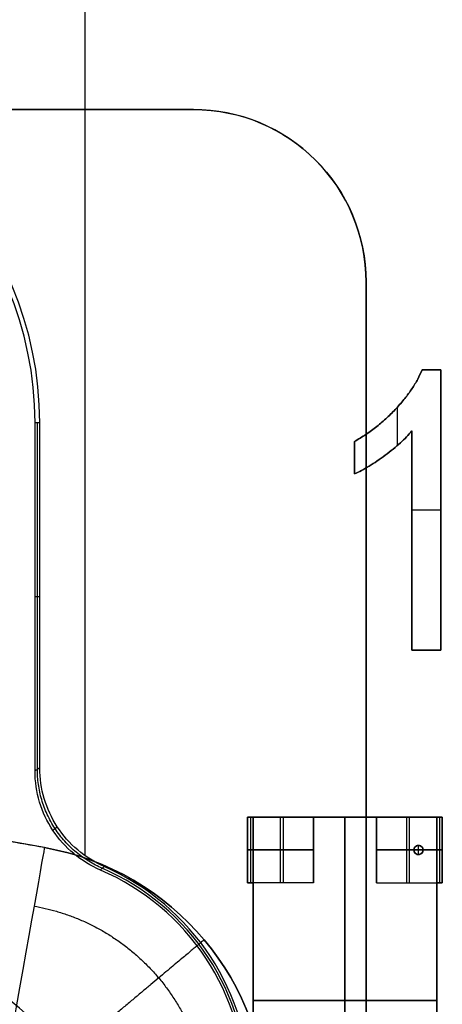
# Model space of a CAD drawing. Header units: millimetres. Extents: x -68 to 68, y -70 to 54.
# Tile 80 of 83: x 31.72 to 35.63, y -22.81 to -13.67. Entities that reach past the tile are written whole.
import ezdxf

# ---------------------------------------------------------------- set-up
doc = ezdxf.new("R2010")
doc.units = ezdxf.units.MM
doc.layers.add('Layer 01', color=7, linetype='Continuous', true_color=0x000000)

# ---------------------------------------------------------------- blocks, each defined once
blk = doc.blocks.new('c-3-1634222-2-h-3d.step')
at = {"layer": 'Layer 01', "color": 9, "true_color": 0xc0c0c0}
for p, q in [((15.4, -4.675, -6.1), (15.4, 4.675, -6.1)), ((8.5534, -3.2941, -7.635), (9.562, 2.4259, -7.635)), ((-13.8, -6.275, -6.1), (13.8, -6.275, -6.1))]:
    blk.add_line(p, q, dxfattribs=at)
for centre, radius, end in [((5.1537, -1.45), 2.1, 350), ((5.1537, -1.45, -0.9252), 2.5, 350), ((5.1537, -1.45, -5.7), 2.5, 350), ((5.1537, -1.45, -3.3126), 2.5, 350), ((6.0914, -2.86, -8.77), 2.5, 350), ((6.0914, -2.86, -6.5), 2.5, 350), ((13.8, -4.675, -6.5), 1.6, 0)]:
    blk.add_arc(centre, radius, 270, end, dxfattribs=at)
at = {"layer": 'Layer 01', "color": 9, "true_color": 0xc0c0c0, "extrusion": (0.173648, 0.984808, -3.99842e-11)}
blk.add_arc((-7.1155, -8.77, -1.7588), 1.88, 180, 270, dxfattribs=at)
at = {"layer": 'Layer 01', "color": 9, "true_color": 0xc0c0c0, "extrusion": (0, 0, -1)}
for centre, radius, start in [((-6.0914, -2.86, 7.635), 2.5, 190), ((-13.8, -4.675, 5.7), 1.6, 180), ((-13.8, -4.675, 6.1), 1.6, 180)]:
    blk.add_arc(centre, radius, start, 270, dxfattribs=at)
at = {"layer": 'Layer 01', "color": 9, "true_color": 0xc0c0c0}
for points in [[(15.4, 4.675, -5.7), (15.4, 0, -5.7), (15.4, -4.675, -5.7)], [(15.4, -4.675, -6.5), (15.4, 0, -6.5), (15.4, 4.675, -6.5)], [(8.5534, -3.2941, -6.5), (9.0577, -0.4341, -6.5), (9.562, 2.4259, -6.5)], [(8.5534, -3.2941, -8.77), (9.0577, -0.4341, -8.77), (9.562, 2.4259, -8.77)], [(8.5534, -3.2941, -8.77), (8.5534, -3.2941, -7.635), (8.5534, -3.2941, -6.5)], [(15.4, -4.675, -6.5), (15.4, -4.675, -6.1), (15.4, -4.675, -5.7)], [(13.8, -6.275, -5.7), (0, -6.275, -5.7), (-13.8, -6.275, -5.7)], [(-13.8, -6.275, -6.5), (0, -6.275, -6.5), (13.8, -6.275, -6.5)], [(13.8, -6.275, -6.5), (13.8, -6.275, -6.1), (13.8, -6.275, -5.7)]]:
    blk.add_open_spline(points, degree=2, dxfattribs=at)
for points, weights in [([(5.1537, -3.8457, -0.4212), (6.37, -3.8457, -0.4212), (7.3018, -3.0639, -0.4212), (7.513, -1.866, -0.4212)], [1.13247433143, 0.955841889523, 0.955841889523, 1.13247433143]), ([(8.0112, -3.1985, -10.0994), (7.8393, -4.1732, -10.0994), (7.0811, -4.8094, -10.0994), (6.0914, -4.8094, -10.0994)], [1.13247433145, 0.955841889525, 0.955841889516, 1.13247433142]), ([(7.6984, -4.7751, -8.77), (7.6984, -4.7751, -9.8713), (7.1978, -4.1786, -10.65), (6.4899, -3.3349, -10.65)], [1.171572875, 0.942809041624, 0.942809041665, 1.17157287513])]:
    blk.add_rational_spline(points, weights, degree=3, dxfattribs=at)
blk = doc.blocks.new('X9.step')
at = {"layer": 'Layer 01', "rotation": 90.00000250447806}
blk.add_blockref('c-3-1634222-2-h-3d.step', (88.6501, -49.905, 12.5127), dxfattribs=at)
blk = doc.blocks.new('IND_BOURNS_SRF3216.step')
at = {"layer": 'Layer 01', "color": 252, "true_color": 0x959595}
for p, q in [((-0.902, 1.092, 0.5525), (-0.902, 1.702, 0.5525)), ((-0.902, 1.702, 0.5525), (-0.851, 1.702, 0.5525)), ((-0.8765, 1.702, 1.105), (-0.8765, 1.092, 1.105)), ((-0.851, 1.702, 1.1305), (0.851, 1.702, 1.1305)), ((-0.851, -1.702, 1.1305), (-0.851, 1.702, 1.1305)), ((-0.851, 1.092, 0.578), (-0.851, 1.702, 0.578)), ((-0.597, 1.092), (-0.597, 1.702)), ((-0.597, 1.702, 0.051), (-0.597, 1.702)), ((-0.5715, 1.702, 0.051), (-0.5715, 1.092, 0.051)), ((-0.292, 1.092, 0.0255), (-0.292, 1.702, 0.0255)), ((0, -1.702, 0.051), (0, 1.702, 0.051)), ((0, 1.702, 2.21), (0, 1.702, 0.051)), ((0, 1.702, 2.21), (0, -1.702, 2.21)), ((0.292, 1.092, 0.0255), (0.292, 1.702, 0.0255)), ((0.5715, 1.702, 0.051), (0.5715, 1.092, 0.051)), ((0.597, 1.092), (0.597, 1.702)), ((0.597, 1.702, 0.051), (0.597, 1.702)), ((0.851, 1.702, 0.5525), (0.902, 1.702, 0.5525)), ((0.851, 1.092, 0.578), (0.851, 1.702, 0.578)), ((0.851, -1.702, 1.1305), (0.851, 1.702, 1.1305)), ((0.8765, 1.702, 1.105), (0.8765, 1.092, 1.105)), ((0.902, 1.092, 0.5525), (0.902, 1.702, 0.5525)), ((-0.902, 1.397), (-0.292, 1.397)), ((-0.851, 1.397, 1.105), (-0.902, 1.397, 1.105)), ((-0.902, 1.397), (-0.902, 1.397, 1.105)), ((-0.292, 1.397, 0.051), (-0.851, 1.397, 0.051)), ((-0.851, 1.397, 0.051), (-0.851, 1.397, 1.105)), ((-0.7235, 1.397, 2.21), (-0.6385, 1.397, 2.21)), ((-0.7235, 1.397, 2.212), (-0.6385, 1.397, 2.212)), ((-0.681, 1.4395, 2.21), (-0.681, 1.4395, 2.212)), ((-0.681, 1.3545, 2.21), (-0.681, 1.4395, 2.21)), ((-0.681, 1.3545, 2.212), (-0.681, 1.4395, 2.212)), ((-0.292, 1.397), (-0.292, 1.397, 0.051)), ((0.292, 1.397), (0.902, 1.397)), ((0.292, 1.397), (0.292, 1.397, 0.051)), ((0.851, 1.397, 0.051), (0.292, 1.397, 0.051)), ((0.902, 1.397, 1.105), (0.851, 1.397, 1.105)), ((0.851, 1.397, 0.051), (0.851, 1.397, 1.105)), ((0.902, 1.397), (0.902, 1.397, 1.105)), ((-0.681, 1.3545, 2.21), (-0.681, 1.3545, 2.212)), ((-0.902, 1.092, 0.5525), (-0.851, 1.092, 0.5525)), ((-0.597, 1.092, 0.051), (-0.597, 1.092)), ((0.597, 1.092, 0.051), (0.597, 1.092)), ((0.851, 1.092, 0.5525), (0.902, 1.092, 0.5525)), ((-0.851, 0, 0.051), (0.851, 0, 0.051)), ((0.851, 0, 2.21), (-0.851, 0, 2.21)), ((-0.851, 0, 0.051), (-0.851, 0, 2.21)), ((0.851, 0, 0.051), (0.851, 0, 2.21)), ((-0.902, -1.092, 0.5525), (-0.851, -1.092, 0.5525)), ((-0.902, -1.702, 0.5525), (-0.902, -1.092, 0.5525)), ((-0.8765, -1.092, 1.105), (-0.8765, -1.702, 1.105)), ((-0.851, -1.702, 0.578), (-0.851, -1.092, 0.578)), ((-0.597, -1.092, 0.051), (-0.597, -1.092)), ((-0.597, -1.702), (-0.597, -1.092)), ((-0.5715, -1.092, 0.051), (-0.5715, -1.702, 0.051)), ((-0.292, -1.702, 0.0255), (-0.292, -1.092, 0.0255)), ((0.292, -1.702, 0.0255), (0.292, -1.092, 0.0255)), ((0.5715, -1.092, 0.051), (0.5715, -1.702, 0.051)), ((0.597, -1.092, 0.051), (0.597, -1.092)), ((0.597, -1.702), (0.597, -1.092)), ((0.851, -1.092, 0.5525), (0.902, -1.092, 0.5525)), ((0.851, -1.702, 0.578), (0.851, -1.092, 0.578)), ((0.8765, -1.092, 1.105), (0.8765, -1.702, 1.105)), ((0.902, -1.702, 0.5525), (0.902, -1.092, 0.5525)), ((-0.851, -1.397, 1.105), (-0.902, -1.397, 1.105)), ((-0.902, -1.397), (-0.902, -1.397, 1.105)), ((-0.902, -1.397), (-0.292, -1.397)), ((-0.851, -1.397, 0.051), (-0.851, -1.397, 1.105)), ((-0.292, -1.397, 0.051), (-0.851, -1.397, 0.051)), ((-0.292, -1.397), (-0.292, -1.397, 0.051)), ((0.292, -1.397), (0.902, -1.397)), ((0.292, -1.397), (0.292, -1.397, 0.051)), ((0.851, -1.397, 0.051), (0.292, -1.397, 0.051)), ((0.851, -1.397, 0.051), (0.851, -1.397, 1.105)), ((0.902, -1.397, 1.105), (0.851, -1.397, 1.105)), ((0.902, -1.397), (0.902, -1.397, 1.105)), ((-0.902, -1.702, 0.5525), (-0.851, -1.702, 0.5525)), ((-0.851, -1.702, 1.1305), (0.851, -1.702, 1.1305)), ((-0.597, -1.702, 0.051), (-0.597, -1.702)), ((0, -1.702, 2.21), (0, -1.702, 0.051)), ((0.597, -1.702, 0.051), (0.597, -1.702)), ((0.851, -1.702, 0.5525), (0.902, -1.702, 0.5525))]:
    blk.add_line(p, q, dxfattribs=at)
at = {"layer": 'Layer 01', "color": 252, "true_color": 0x959595, "extrusion": (0, 0, -1)}
for start, end in [(360, 180), (180, 0)]:
    blk.add_arc((0.681, 1.397, -2.212), 0.0425, start, end, dxfattribs=at)
at = {"layer": 'Layer 01', "color": 252, "true_color": 0x959595}
for centre, start, end in [((-0.681, 1.397, 2.21), 360, 180), ((-0.681, 1.397, 2.211), 0, 180), ((-0.681, 1.397, 2.21), 180, 0), ((-0.681, 1.397, 2.211), 180, 0)]:
    blk.add_arc(centre, 0.0425, start, end, dxfattribs=at)
for points, degree in [([(-0.902, 1.702), (-0.902, 1.4987), (-0.902, 1.2953), (-0.902, 1.092)], 3), ([(-0.292, 1.702), (-0.4953, 1.702), (-0.6987, 1.702), (-0.902, 1.702)], 3), ([(-0.902, 1.702, 1.105), (-0.885, 1.702, 1.105), (-0.868, 1.702, 1.105), (-0.851, 1.702, 1.105)], 3), ([(-0.902, 1.092, 1.105), (-0.902, 1.2953, 1.105), (-0.902, 1.4987, 1.105), (-0.902, 1.702, 1.105)], 3), ([(-0.902, 1.702), (-0.902, 1.702, 0.3683), (-0.902, 1.702, 0.7367), (-0.902, 1.702, 1.105)], 3), ([(-0.851, 1.702, 0.051), (-0.851, 1.4987, 0.051), (-0.851, 1.2953, 0.051), (-0.851, 1.092, 0.051)], 3), ([(-0.292, 1.702, 0.051), (-0.4783, 1.702, 0.051), (-0.6647, 1.702, 0.051), (-0.851, 1.702, 0.051)], 3), ([(-0.851, 1.702, 2.21), (-0.851, 1.702, 1.8417), (-0.851, 1.702, 1.4733), (-0.851, 1.702, 1.105)], 3), ([(0.851, 1.702, 2.21), (0.2837, 1.702, 2.21), (-0.2837, 1.702, 2.21), (-0.851, 1.702, 2.21)], 3), ([(-0.851, 1.702, 1.105), (-0.851, 1.702, 0.7537), (-0.851, 1.702, 0.4023), (-0.851, 1.702, 0.051)], 3), ([(-0.851, -1.702, 2.21), (-0.851, -0.5673, 2.21), (-0.851, 0.5673, 2.21), (-0.851, 1.702, 2.21)], 3), ([(-0.851, 1.702, 0.051), (-0.6647, 1.702, 0.051), (-0.4783, 1.702, 0.051), (-0.292, 1.702, 0.051)], 3), ([(-0.851, 1.092, 0.051), (-0.851, 1.2953, 0.051), (-0.851, 1.4987, 0.051), (-0.851, 1.702, 0.051)], 3), ([(-0.851, 1.702, 1.105), (-0.851, 1.702, 0.7537), (-0.851, 1.702, 0.4023), (-0.851, 1.702, 0.051)], 3), ([(-0.851, 1.092, 1.105), (-0.851, 1.2953, 1.105), (-0.851, 1.4987, 1.105), (-0.851, 1.702, 1.105)], 3), ([(0.292, 1.702, 0.051), (0.0973, 1.702, 0.051), (-0.0973, 1.702, 0.051), (-0.292, 1.702, 0.051)], 3), ([(-0.292, 1.702, 0.051), (-0.292, 1.4987, 0.051), (-0.292, 1.2953, 0.051), (-0.292, 1.092, 0.051)], 3), ([(-0.292, 1.702, 0.051), (-0.292, 1.702, 0.034), (-0.292, 1.702, 0.017), (-0.292, 1.702)], 3), ([(-0.292, 1.702), (-0.292, 1.4987), (-0.292, 1.2953), (-0.292, 1.092)], 3), ([(0.292, 1.702), (0.292, 1.4987), (0.292, 1.2953), (0.292, 1.092)], 3), ([(0.902, 1.702), (0.6987, 1.702), (0.4953, 1.702), (0.292, 1.702)], 3), ([(0.292, 1.702, 0.051), (0.292, 1.702, 0.034), (0.292, 1.702, 0.017), (0.292, 1.702)], 3), ([(0.851, 1.702, 0.051), (0.6647, 1.702, 0.051), (0.4783, 1.702, 0.051), (0.292, 1.702, 0.051)], 3), ([(0.292, 1.702, 0.051), (0.292, 1.4987, 0.051), (0.292, 1.2953, 0.051), (0.292, 1.092, 0.051)], 3), ([(0.851, 1.702, 0.051), (0.6647, 1.702, 0.051), (0.4783, 1.702, 0.051), (0.292, 1.702, 0.051)], 3), ([(0.851, 1.702, 1.105), (0.851, 1.702, 0.7537), (0.851, 1.702, 0.4023), (0.851, 1.702, 0.051)], 3), ([(0.902, 1.702, 1.105), (0.885, 1.702, 1.105), (0.868, 1.702, 1.105), (0.851, 1.702, 1.105)], 3), ([(0.851, 1.092, 1.105), (0.851, 1.2953, 1.105), (0.851, 1.4987, 1.105), (0.851, 1.702, 1.105)], 3), ([(0.851, 1.092, 0.051), (0.851, 1.2953, 0.051), (0.851, 1.4987, 0.051), (0.851, 1.702, 0.051)], 3), ([(0.851, 1.702, 2.21), (0.851, 1.702, 1.8417), (0.851, 1.702, 1.4733), (0.851, 1.702, 1.105)], 3), ([(0.851, -1.702, 2.21), (0.851, -0.5673, 2.21), (0.851, 0.5673, 2.21), (0.851, 1.702, 2.21)], 3), ([(0.851, 1.702, 0.051), (0.851, 1.4987, 0.051), (0.851, 1.2953, 0.051), (0.851, 1.092, 0.051)], 3), ([(0.851, 1.702, 1.105), (0.851, 1.702, 0.7537), (0.851, 1.702, 0.4023), (0.851, 1.702, 0.051)], 3), ([(0.902, 1.702, 1.105), (0.902, 1.702, 0.7367), (0.902, 1.702, 0.3683), (0.902, 1.702)], 3), ([(0.902, 1.092, 1.105), (0.902, 1.2953, 1.105), (0.902, 1.4987, 1.105), (0.902, 1.702, 1.105)], 3), ([(0.902, 1.702), (0.902, 1.4987), (0.902, 1.2953), (0.902, 1.092)], 3), ([(-0.7235, 1.397, 2.21), (-0.7235, 1.397, 2.211), (-0.7235, 1.397, 2.212)], 2), ([(-0.6385, 1.397, 2.212), (-0.6385, 1.397, 2.211), (-0.6385, 1.397, 2.21)], 2), ([(-0.902, 1.092, 1.105), (-0.885, 1.092, 1.105), (-0.868, 1.092, 1.105), (-0.851, 1.092, 1.105)], 3), ([(-0.902, 1.092), (-0.902, 1.092, 0.3683), (-0.902, 1.092, 0.7367), (-0.902, 1.092, 1.105)], 3), ([(-0.292, 1.092), (-0.4953, 1.092), (-0.6987, 1.092), (-0.902, 1.092)], 3), ([(-0.851, 1.092, 0.051), (-0.851, 0.364, 0.051), (-0.851, -0.364, 0.051), (-0.851, -1.092, 0.051)], 3), ([(-0.292, 1.092, 0.051), (-0.4783, 1.092, 0.051), (-0.6647, 1.092, 0.051), (-0.851, 1.092, 0.051)], 3), ([(-0.851, 1.092, 1.105), (-0.851, 1.092, 0.7537), (-0.851, 1.092, 0.4023), (-0.851, 1.092, 0.051)], 3), ([(-0.292, 1.092, 0.051), (-0.292, 1.092, 0.034), (-0.292, 1.092, 0.017), (-0.292, 1.092)], 3), ([(0.292, 1.092), (0.4953, 1.092), (0.6987, 1.092), (0.902, 1.092)], 3), ([(0.292, 1.092, 0.051), (0.4783, 1.092, 0.051), (0.6647, 1.092, 0.051), (0.851, 1.092, 0.051)], 3), ([(0.292, 1.092), (0.292, 1.092, 0.017), (0.292, 1.092, 0.034), (0.292, 1.092, 0.051)], 3), ([(0.902, 1.092, 1.105), (0.885, 1.092, 1.105), (0.868, 1.092, 1.105), (0.851, 1.092, 1.105)], 3), ([(0.851, 1.092, 0.051), (0.851, 1.092, 0.4023), (0.851, 1.092, 0.7537), (0.851, 1.092, 1.105)], 3), ([(0.851, 1.092, 0.051), (0.851, 0.364, 0.051), (0.851, -0.364, 0.051), (0.851, -1.092, 0.051)], 3), ([(0.902, 1.092), (0.902, 1.092, 0.3683), (0.902, 1.092, 0.7367), (0.902, 1.092, 1.105)], 3), ([(-0.902, -1.092, 1.105), (-0.885, -1.092, 1.105), (-0.868, -1.092, 1.105), (-0.851, -1.092, 1.105)], 3), ([(-0.902, -1.702, 1.105), (-0.902, -1.4987, 1.105), (-0.902, -1.2953, 1.105), (-0.902, -1.092, 1.105)], 3), ([(-0.902, -1.092, 1.105), (-0.902, -1.092, 0.7367), (-0.902, -1.092, 0.3683), (-0.902, -1.092)], 3), ([(-0.902, -1.092), (-0.6987, -1.092), (-0.4953, -1.092), (-0.292, -1.092)], 3), ([(-0.902, -1.702), (-0.902, -1.4987), (-0.902, -1.2953), (-0.902, -1.092)], 3), ([(-0.851, -1.092, 1.105), (-0.851, -1.2953, 1.105), (-0.851, -1.4987, 1.105), (-0.851, -1.702, 1.105)], 3), ([(-0.851, -1.092, 1.105), (-0.851, -1.092, 0.7537), (-0.851, -1.092, 0.4023), (-0.851, -1.092, 0.051)], 3), ([(-0.851, -1.092, 0.051), (-0.851, -1.2953, 0.051), (-0.851, -1.4987, 0.051), (-0.851, -1.702, 0.051)], 3), ([(-0.292, -1.092, 0.051), (-0.4783, -1.092, 0.051), (-0.6647, -1.092, 0.051), (-0.851, -1.092, 0.051)], 3), ([(-0.851, -1.092, 0.051), (-0.851, -1.2953, 0.051), (-0.851, -1.4987, 0.051), (-0.851, -1.702, 0.051)], 3), ([(-0.292, -1.092), (-0.292, -1.092, 0.017), (-0.292, -1.092, 0.034), (-0.292, -1.092, 0.051)], 3), ([(-0.292, -1.702), (-0.292, -1.4987), (-0.292, -1.2953), (-0.292, -1.092)], 3), ([(-0.292, -1.702, 0.051), (-0.292, -1.4987, 0.051), (-0.292, -1.2953, 0.051), (-0.292, -1.092, 0.051)], 3), ([(0.292, -1.092, 0.051), (0.292, -1.092, 0.034), (0.292, -1.092, 0.017), (0.292, -1.092)], 3), ([(0.851, -1.092, 0.051), (0.6647, -1.092, 0.051), (0.4783, -1.092, 0.051), (0.292, -1.092, 0.051)], 3), ([(0.292, -1.092), (0.4953, -1.092), (0.6987, -1.092), (0.902, -1.092)], 3), ([(0.292, -1.092), (0.292, -1.2953), (0.292, -1.4987), (0.292, -1.702)], 3), ([(0.292, -1.092, 0.051), (0.292, -1.2953, 0.051), (0.292, -1.4987, 0.051), (0.292, -1.702, 0.051)], 3), ([(0.851, -1.092, 0.051), (0.851, -1.2953, 0.051), (0.851, -1.4987, 0.051), (0.851, -1.702, 0.051)], 3), ([(0.851, -1.092, 1.105), (0.851, -1.092, 0.7537), (0.851, -1.092, 0.4023), (0.851, -1.092, 0.051)], 3), ([(0.902, -1.092, 1.105), (0.885, -1.092, 1.105), (0.868, -1.092, 1.105), (0.851, -1.092, 1.105)], 3), ([(0.851, -1.092, 0.051), (0.851, -1.2953, 0.051), (0.851, -1.4987, 0.051), (0.851, -1.702, 0.051)], 3), ([(0.851, -1.092, 1.105), (0.851, -1.2953, 1.105), (0.851, -1.4987, 1.105), (0.851, -1.702, 1.105)], 3), ([(0.902, -1.092), (0.902, -1.092, 0.3683), (0.902, -1.092, 0.7367), (0.902, -1.092, 1.105)], 3), ([(0.902, -1.702), (0.902, -1.4987), (0.902, -1.2953), (0.902, -1.092)], 3), ([(0.902, -1.092, 1.105), (0.902, -1.2953, 1.105), (0.902, -1.4987, 1.105), (0.902, -1.702, 1.105)], 3), ([(-0.851, -1.702, 1.105), (-0.868, -1.702, 1.105), (-0.885, -1.702, 1.105), (-0.902, -1.702, 1.105)], 3), ([(-0.902, -1.702), (-0.902, -1.702, 0.3683), (-0.902, -1.702, 0.7367), (-0.902, -1.702, 1.105)], 3), ([(-0.292, -1.702), (-0.4953, -1.702), (-0.6987, -1.702), (-0.902, -1.702)], 3), ([(-0.851, -1.702, 0.051), (-0.6647, -1.702, 0.051), (-0.4783, -1.702, 0.051), (-0.292, -1.702, 0.051)], 3), ([(-0.851, -1.702, 1.105), (-0.851, -1.702, 0.7537), (-0.851, -1.702, 0.4023), (-0.851, -1.702, 0.051)], 3), ([(-0.851, -1.702, 0.051), (-0.6647, -1.702, 0.051), (-0.4783, -1.702, 0.051), (-0.292, -1.702, 0.051)], 3), ([(0.851, -1.702, 2.21), (0.2837, -1.702, 2.21), (-0.2837, -1.702, 2.21), (-0.851, -1.702, 2.21)], 3), ([(-0.851, -1.702, 1.105), (-0.851, -1.702, 1.4733), (-0.851, -1.702, 1.8417), (-0.851, -1.702, 2.21)], 3), ([(-0.851, -1.702, 0.051), (-0.851, -1.702, 0.4023), (-0.851, -1.702, 0.7537), (-0.851, -1.702, 1.105)], 3), ([(-0.292, -1.702, 0.051), (-0.292, -1.702, 0.034), (-0.292, -1.702, 0.017), (-0.292, -1.702)], 3), ([(-0.292, -1.702, 0.051), (-0.0973, -1.702, 0.051), (0.0973, -1.702, 0.051), (0.292, -1.702, 0.051)], 3), ([(0.292, -1.702, 0.051), (0.4783, -1.702, 0.051), (0.6647, -1.702, 0.051), (0.851, -1.702, 0.051)], 3), ([(0.292, -1.702), (0.4953, -1.702), (0.6987, -1.702), (0.902, -1.702)], 3), ([(0.292, -1.702, 0.051), (0.292, -1.702, 0.034), (0.292, -1.702, 0.017), (0.292, -1.702)], 3), ([(0.851, -1.702, 0.051), (0.6647, -1.702, 0.051), (0.4783, -1.702, 0.051), (0.292, -1.702, 0.051)], 3), ([(0.851, -1.702, 1.105), (0.851, -1.702, 1.4733), (0.851, -1.702, 1.8417), (0.851, -1.702, 2.21)], 3), ([(0.851, -1.702, 0.051), (0.851, -1.702, 0.4023), (0.851, -1.702, 0.7537), (0.851, -1.702, 1.105)], 3), ([(0.851, -1.702, 1.105), (0.851, -1.702, 0.7537), (0.851, -1.702, 0.4023), (0.851, -1.702, 0.051)], 3), ([(0.902, -1.702, 1.105), (0.885, -1.702, 1.105), (0.868, -1.702, 1.105), (0.851, -1.702, 1.105)], 3), ([(0.902, -1.702), (0.902, -1.702, 0.3683), (0.902, -1.702, 0.7367), (0.902, -1.702, 1.105)], 3)]:
    blk.add_open_spline(points, degree=degree, dxfattribs=at)
blk = doc.blocks.new('M37.step')
at = {"layer": 'Layer 01', "extrusion": (-3.57262e-16, 8.74227e-08, -1), "rotation": 5.00895615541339e-06}
blk.add_blockref('IND_BOURNS_SRF3216.step', (-94.73, -42.7701, 1.6014), dxfattribs=at)
blk = doc.blocks.new('MC403-X_A_090322_MultipleBody.step')
at = {"layer": 'Layer 01'}
for name in ['X9.step', 'M37.step']:
    blk.add_blockref(name, (0, 0), dxfattribs=at)
blk = doc.blocks.new('MC403-X_A_090322_MultipleBody 090322')
at = {"layer": 'Layer 01'}
blk.add_blockref('MC403-X_A_090322_MultipleBody.step', (0, 0), dxfattribs=at)
blk = doc.blocks.new('TRO-13-003 MC403 FRONT CASING270122')
at = {"layer": 'Layer 01', "color": 254, "true_color": 0xcad1ee}
for p, q in [((32.323, -21.4277, 10.9), (32.323, -7.4425, 10.9)), ((35.4448, -16.9182, 10.75), (35.6178, -16.9182, 10.75)), ((35.5313, -16.9182, 10.9), (35.5313, -16.9182, 10.6)), ((35.6178, -19.5199, 10.75), (35.6178, -16.9182, 10.75)), ((35.2176, -17.6196, 10.6), (35.2176, -17.2637, 10.6)), ((31.8791, -20.626, 9.655), (31.8791, -17.41, 9.655)), ((35.351, -19.5199, 10.75), (35.351, -17.4852, 10.75)), ((34.8173, -17.8855, 10.75), (34.8173, -17.5853, 10.75)), ((34.8173, -17.7354, 10.9), (34.8173, -17.7354, 10.6)), ((35.351, -18.2191, 10.6), (35.6178, -18.2191, 10.6)), ((35.6178, -18.2191, 10.6), (35.6178, -18.2191, 10.9)), ((35.351, -18.5026, 10.9), (35.351, -18.5026, 10.6)), ((31.9008, -19.0252, 10.9), (31.8573, -19.0252, 8.41)), ((35.351, -19.5199, 10.75), (35.6178, -19.5199, 10.75)), ((35.4844, -19.5199, 10.6), (35.4844, -19.5199, 10.9))]:
    blk.add_line(p, q, dxfattribs=at)
for centre, radius, end in [((28.65, -17.41, 10.9), 3.2508, 180), ((28.65, -17.41, 8.41), 3.2073, 180), ((31.5885, -23.5985, 9.655), 2.2406, 66.53388), ((31.5885, -23.5985, 10.9), 2.2623, 66.28324), ((31.5885, -23.5985, 8.41), 2.2189, 66.78743)]:
    blk.add_arc(centre, radius, 0, end, dxfattribs=at)
for points, knots in [([(34.8173, -17.5853, 10.6), (34.8533, -17.5636, 10.6), (34.925, -17.5205, 10.6), (35.0254, -17.4458, 10.6), (35.1203, -17.3651, 10.6), (35.2068, -17.2777, 10.6), (35.2842, -17.1876, 10.6), (35.3507, -17.0976, 10.6), (35.4052, -17.0088, 10.6), (35.4319, -16.9477, 10.6), (35.4448, -16.9182, 10.6)], [0, 0, 0, 0, 0.135284, 0.26941, 0.402801, 0.536191, 0.665211, 0.785343, 0.896318, 1, 1, 1, 1]), ([(35.4448, -16.9182, 10.9), (35.4319, -16.9477, 10.9), (35.4052, -17.0088, 10.9), (35.3507, -17.0976, 10.9), (35.2842, -17.1876, 10.9), (35.2068, -17.2777, 10.9), (35.1203, -17.3651, 10.9), (35.0254, -17.4458, 10.9), (34.925, -17.5205, 10.9), (34.8533, -17.5636, 10.9), (34.8173, -17.5853, 10.9)], [-1, -1, -1, -1, -0.896318, -0.785343, -0.665211, -0.536191, -0.402801, -0.26941, -0.135284, 0, 0, 0, 0]), ([(34.8173, -17.5853, 10.75), (34.8533, -17.5636, 10.75), (34.925, -17.5205, 10.75), (35.0254, -17.4458, 10.75), (35.1203, -17.3651, 10.75), (35.2068, -17.2777, 10.75), (35.2842, -17.1876, 10.75), (35.3507, -17.0976, 10.75), (35.4052, -17.0088, 10.75), (35.4319, -16.9477, 10.75), (35.4448, -16.9182, 10.75)], [0, 0, 0, 0, 0.135284, 0.26941, 0.402801, 0.536191, 0.665211, 0.785343, 0.896318, 1, 1, 1, 1]), ([(35.351, -17.4852, 10.6), (35.3346, -17.5041, 10.6), (35.3006, -17.5432, 10.6), (35.2417, -17.5988, 10.6), (35.176, -17.6561, 10.6), (35.1032, -17.7118, 10.6), (35.0291, -17.7651, 10.6), (34.9559, -17.8119, 10.6), (34.8864, -17.8527, 10.6), (34.8397, -17.8749, 10.6), (34.8173, -17.8855, 10.6)], [0, 0, 0, 0, 0.111569, 0.231228, 0.361627, 0.501035, 0.640157, 0.769329, 0.889276, 1, 1, 1, 1]), ([(34.8173, -17.8855, 10.9), (34.8397, -17.8749, 10.9), (34.8864, -17.8527, 10.9), (34.9559, -17.8119, 10.9), (35.0291, -17.7651, 10.9), (35.1032, -17.7118, 10.9), (35.176, -17.6561, 10.9), (35.2417, -17.5988, 10.9), (35.3006, -17.5432, 10.9), (35.3346, -17.5041, 10.9), (35.351, -17.4852, 10.9)], [-1, -1, -1, -1, -0.889276, -0.769329, -0.640157, -0.501035, -0.361627, -0.231228, -0.111569, 0, 0, 0, 0]), ([(35.351, -17.4852, 10.75), (35.3346, -17.5041, 10.75), (35.3006, -17.5432, 10.75), (35.2417, -17.5988, 10.75), (35.176, -17.6561, 10.75), (35.1032, -17.7118, 10.75), (35.0291, -17.7651, 10.75), (34.9559, -17.8119, 10.75), (34.8864, -17.8527, 10.75), (34.8397, -17.8749, 10.75), (34.8173, -17.8855, 10.75)], [0, 0, 0, 0, 0.111569, 0.231228, 0.361627, 0.501035, 0.640157, 0.769329, 0.889276, 1, 1, 1, 1]), ([(32.4631, -21.5592, 8.41), (32.283, -21.482, 8.41), (32.1296, -21.353, 8.41), (31.9161, -21.0297, 8.41), (31.8573, -20.8362, 8.41), (31.8573, -20.6403, 8.41)], [0, 0, 0, 0, 0.590958, 0.590958, 1.181915, 1.181915, 1.181915, 1.181915]), ([(32.4985, -21.5272, 10.9), (32.3205, -21.449, 10.9), (32.1679, -21.3187, 10.9), (31.9581, -20.9967, 10.9), (31.9008, -20.8062, 10.9), (31.9008, -20.6118, 10.9)], [-1.172746, -1.172746, -1.172746, -1.172746, -0.586373, -0.586373, 0, 0, 0, 0]), ([(32.4631, -21.5592, 8.41), (32.4654, -21.5571, 8.5735), (32.4677, -21.555, 8.7369), (32.47, -21.5529, 8.9004), (32.4795, -21.5443, 9.5669), (32.489, -21.5357, 10.2335), (32.4985, -21.5272, 10.9)], [0, 0, 0, 0, 0.490457, 0.490457, 0.490457, 2.490457, 2.490457, 2.490457, 2.490457])]:
    blk.add_open_spline(points, degree=3, knots=knots, dxfattribs=at)
for points, degree in [([(35.6178, -16.9182, 10.9), (35.5313, -16.9182, 10.9), (35.4448, -16.9182, 10.9)], 2), ([(35.4448, -16.9182, 10.6), (35.4448, -16.9182, 10.75), (35.4448, -16.9182, 10.9)], 2), ([(35.4448, -16.9182, 10.6), (35.5313, -16.9182, 10.6), (35.6178, -16.9182, 10.6)], 2), ([(35.6178, -19.5199, 10.9), (35.6178, -18.2191, 10.9), (35.6178, -16.9182, 10.9)], 2), ([(35.6178, -16.9182, 10.9), (35.6178, -16.9182, 10.75), (35.6178, -16.9182, 10.6)], 2), ([(35.6178, -16.9182, 10.6), (35.6178, -18.2191, 10.6), (35.6178, -19.5199, 10.6)], 2), ([(35.4041, -17.0058, 10.6), (35.4041, -17.0058, 10.75), (35.4041, -17.0058, 10.9)], 2), ([(35.351, -17.0944, 10.6), (35.351, -17.0944, 10.75), (35.351, -17.0944, 10.9)], 2), ([(35.2848, -17.1845, 10.6), (35.2848, -17.1845, 10.75), (35.2848, -17.1845, 10.9)], 2), ([(35.2066, -17.2757, 10.6), (35.2066, -17.2757, 10.75), (35.2066, -17.2757, 10.9)], 2), ([(31.8573, -20.6403, 8.41), (31.8573, -19.0252, 8.41), (31.8573, -17.41, 8.41)], 2), ([(31.9008, -17.41, 10.9), (31.8791, -17.41, 9.655), (31.8573, -17.41, 8.41)], 2), ([(31.9008, -20.6118, 10.9), (31.9008, -19.0109, 10.9), (31.9008, -17.41, 10.9)], 2), ([(35.0247, -17.4446, 10.6), (35.0247, -17.4446, 10.75), (35.0247, -17.4446, 10.9)], 2), ([(35.1191, -17.3638, 10.6), (35.1191, -17.3638, 10.75), (35.1191, -17.3638, 10.9)], 2), ([(34.9242, -17.5186, 10.6), (34.9242, -17.5186, 10.75), (34.9242, -17.5186, 10.9)], 2), ([(35.351, -17.4852, 10.9), (35.351, -18.5026, 10.9), (35.351, -19.5199, 10.9)], 2), ([(35.351, -19.5199, 10.6), (35.351, -18.5026, 10.6), (35.351, -17.4852, 10.6)], 2), ([(35.351, -17.4852, 10.6), (35.351, -17.4852, 10.75), (35.351, -17.4852, 10.9)], 2), ([(34.8173, -17.5853, 10.9), (34.8173, -17.7354, 10.9), (34.8173, -17.8855, 10.9)], 2), ([(34.8173, -17.8855, 10.6), (34.8173, -17.7354, 10.6), (34.8173, -17.5853, 10.6)], 2), ([(34.8173, -17.5853, 10.6), (34.8173, -17.5853, 10.75), (34.8173, -17.5853, 10.9)], 2), ([(35.2431, -17.5968, 10.6), (35.2431, -17.5968, 10.75), (35.2431, -17.5968, 10.9)], 2), ([(35.301, -17.541, 10.6), (35.301, -17.541, 10.75), (35.301, -17.541, 10.9)], 2), ([(35.1029, -17.7114, 10.6), (35.1029, -17.7114, 10.75), (35.1029, -17.7114, 10.9)], 2), ([(35.1769, -17.6541, 10.6), (35.1769, -17.6541, 10.75), (35.1769, -17.6541, 10.9)], 2), ([(35.0268, -17.7656, 10.6), (35.0268, -17.7656, 10.75), (35.0268, -17.7656, 10.9)], 2), ([(34.8173, -17.8855, 10.6), (34.8173, -17.8855, 10.75), (34.8173, -17.8855, 10.9)], 2), ([(34.884, -17.8527, 10.6), (34.884, -17.8527, 10.75), (34.884, -17.8527, 10.9)], 2), ([(34.9539, -17.8125, 10.6), (34.9539, -17.8125, 10.75), (34.9539, -17.8125, 10.9)], 2), ([(35.351, -19.5199, 10.9), (35.4844, -19.5199, 10.9), (35.6178, -19.5199, 10.9)], 2), ([(35.6178, -19.5199, 10.6), (35.4844, -19.5199, 10.6), (35.351, -19.5199, 10.6)], 2), ([(35.351, -19.5199, 10.6), (35.351, -19.5199, 10.75), (35.351, -19.5199, 10.9)], 2), ([(35.6178, -19.5199, 10.6), (35.6178, -19.5199, 10.75), (35.6178, -19.5199, 10.9)], 2), ([(31.9008, -20.6118, 10.9), (31.8863, -20.6213, 10.07), (31.8718, -20.6308, 9.24), (31.8573, -20.6403, 8.41)], 3)]:
    blk.add_open_spline(points, degree=degree, dxfattribs=at)
for points, weights, degree in [([(32.4807, -21.5432, 9.6532), (31.8792, -21.2819, 9.6607), (31.879, -20.626, 9.6532)], [1, 0.836177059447, 1], 2), ([(32.0224, -21.1906, 8.41), (32.0361, -21.1798, 9.2396), (32.0497, -21.1691, 10.0696), (32.0634, -21.1584, 10.9)], [0.917480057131, 0.917888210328, 0.918290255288, 0.918686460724], 3)]:
    blk.add_rational_spline(points, weights, degree=degree, dxfattribs=at)

msp = doc.modelspace()

# ---------------------------------------------------------------- block references
at = {"layer": 'Layer 01'}
for name, p in [('TRO-13-003 MC403 FRONT CASING270122', (0, 0)), ('MC403-X_A_090322_MultipleBody 090322', (-60, 20, 1.6014))]:
    msp.add_blockref(name, p, dxfattribs=at)

doc.saveas('drawing.dxf')
